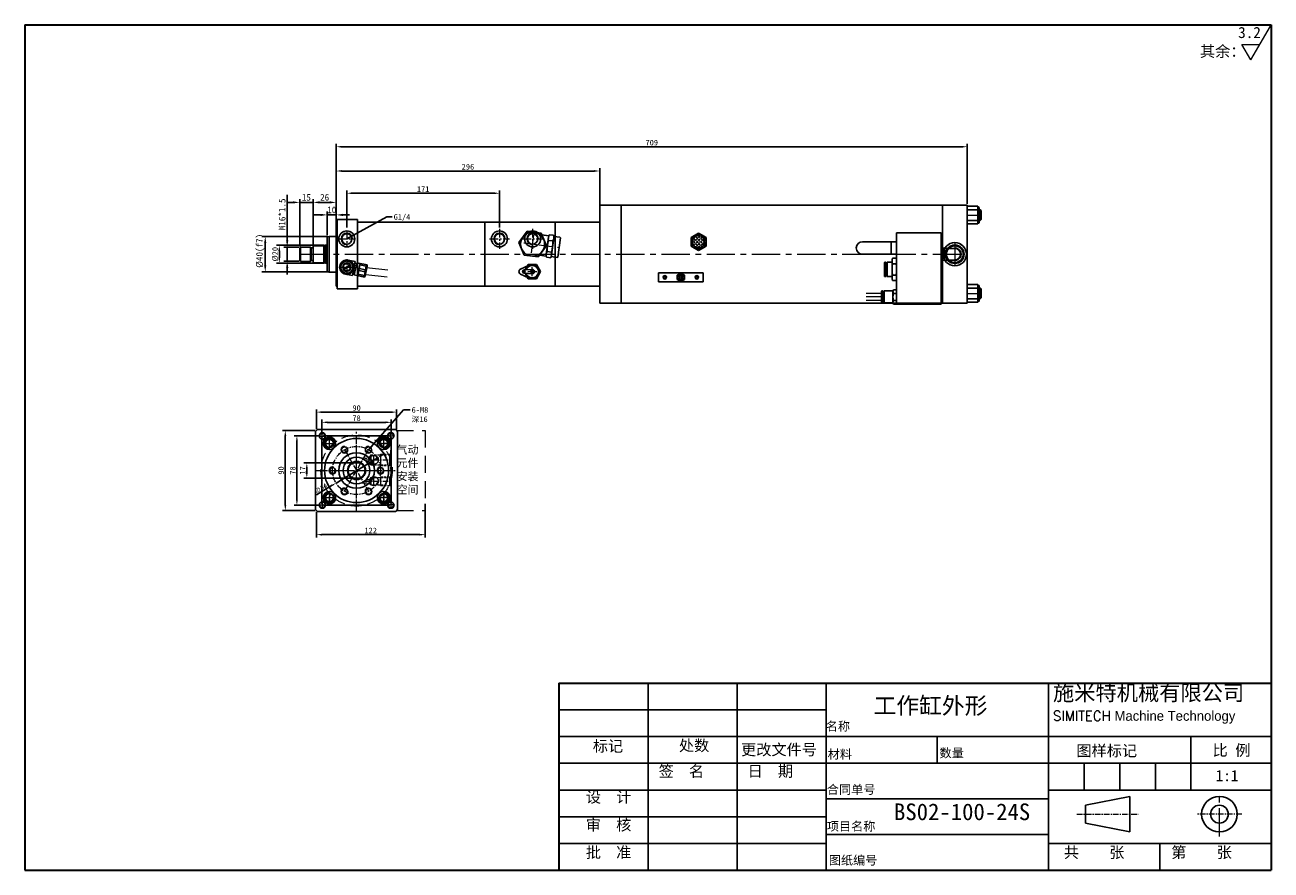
# Model space of a CAD drawing. Header units: millimetres. Extents: x -659 to 2491, y 7255 to 8205.
# Tile 4 of 4: x 1091 to 2491, y 7255 to 8205. Entities that reach past the tile are written whole.
import ezdxf

# ---------------------------------------------------------------- set-up
doc = ezdxf.new("R2010")
doc.units = ezdxf.units.MM
doc.header["$MEASUREMENT"] = 0
doc.linetypes.add('CENTER', pattern=[50.8, 31.75, -6.35, 6.35, -6.35])
doc.linetypes.add('DASHED', pattern=[19.05, 12.7, -6.35])
doc.layers.get('Defpoints').update_dxf_attribs({"lineweight": 25})
for name, color, linetype, lineweight in [('图层1', 7, 'Continuous', 25), ('图层2', 3, 'CENTER', 13), ('图层3', 2, 'Continuous', 13), ('图层4', 1, 'Continuous', 30), ('图层5', 5, 'DASHED', 13), ('图层7', 4, 'Continuous', 13)]:
    doc.layers.add(name, color=color, linetype=linetype, lineweight=lineweight)
doc.dimstyles.new('ISO-25', dxfattribs={"dimscale": 2, "dimtxt": 2.5, "dimasz": 2.5, "dimexe": 1.25, "dimexo": 0.625, "dimtad": 1, "dimtxsty": 'Standard', "dimcen": 2.5, "dimadec": 0, "dimazin": 0, "dimtfac": 1, "dimtmove": 0, "dimatfit": 3, "dimfxl": 1, "dimarcsym": 0})

# ---------------------------------------------------------------- blocks, each defined once
blk = doc.blocks.new('*D3705')
at = {"layer": 'Defpoints', "color": 0}
for p in [(2149.7, 8067.6), (2149.7, 8001.8), (1440.7, 7983.8)]:
    blk.add_point(p, dxfattribs=at)
at = {"layer": '图层3', "color": 0, "lineweight": -2}
for p, q in [((1440.7, 7985.3), (1440.7, 8070.7)), ((1446.9, 8067.6), (2143.4, 8067.6)), ((2149.7, 8003.3), (2149.7, 8070.7))]:
    blk.add_line(p, q, dxfattribs=at)
at = {"layer": '图层3', "color": 0}
for points in [[(1446.9, 8068.6), (1446.9, 8066.5), (1440.7, 8067.6)], [(2143.4, 8066.5), (2143.4, 8068.6), (2149.7, 8067.6)]]:
    blk.add_solid(points, dxfattribs=at)
at = {"layer": '图层3', "color": 0, "insert": (1795.2, 8072.2), "char_height": 6.25, "attachment_point": 5}
blk.add_mtext('709', dxfattribs=at)
blk = doc.blocks.new('*D3713')
at = {"layer": 'Defpoints', "color": 0}
for p in [(1624.1, 8015.3), (1452.6, 7975.1), (1624.1, 7975.1)]:
    blk.add_point(p, dxfattribs=at)
at = {"layer": '图层3', "color": 0, "lineweight": -2}
for p, q in [((1452.6, 7976.7), (1452.6, 8018.5)), ((1458.9, 8015.3), (1617.8, 8015.3)), ((1624.1, 7976.7), (1624.1, 8018.5))]:
    blk.add_line(p, q, dxfattribs=at)
at = {"layer": '图层3', "color": 0}
for points in [[(1458.9, 8016.4), (1458.9, 8014.3), (1452.6, 8015.3)], [(1617.8, 8014.3), (1617.8, 8016.4), (1624.1, 8015.3)]]:
    blk.add_solid(points, dxfattribs=at)
at = {"layer": '图层3', "color": 0, "insert": (1538.4, 8020), "char_height": 6.25, "attachment_point": 5}
blk.add_mtext('171', dxfattribs=at)
blk = doc.blocks.new('*D3714')
at = {"layer": 'Defpoints', "color": 0}
for p in [(1736.7, 8040.3), (1440.7, 7983.8), (1736.7, 7991.8)]:
    blk.add_point(p, dxfattribs=at)
at = {"layer": '图层3', "color": 0, "lineweight": -2}
for p, q in [((1440.7, 7985.3), (1440.7, 8043.5)), ((1446.9, 8040.3), (1730.4, 8040.3)), ((1736.7, 7993.3), (1736.7, 8043.5))]:
    blk.add_line(p, q, dxfattribs=at)
at = {"layer": '图层3', "color": 0}
for points in [[(1446.9, 8041.4), (1446.9, 8039.3), (1440.7, 8040.3)], [(1730.4, 8039.3), (1730.4, 8041.4), (1736.7, 8040.3)]]:
    blk.add_solid(points, dxfattribs=at)
at = {"layer": '图层3', "color": 0, "insert": (1588.7, 8045), "char_height": 6.25, "attachment_point": 5}
blk.add_mtext('296', dxfattribs=at)
blk = doc.blocks.new('*D3748')
at = {"layer": 'Defpoints', "color": 0}
for p in [(1432.7, 7966.8), (1361, 7926.8), (1432.7, 7926.8)]:
    blk.add_point(p, dxfattribs=at)
at = {"layer": '图层3', "color": 0, "lineweight": -2}
for p, q in [((1430.8, 7966.8), (1357.2, 7966.8)), ((1361, 7959.3), (1361, 7934.3)), ((1430.8, 7926.8), (1357.2, 7926.8))]:
    blk.add_line(p, q, dxfattribs=at)
at = {"layer": '图层3', "color": 0}
for points in [[(1362.2, 7959.3), (1359.7, 7959.3), (1361, 7966.8)], [(1359.7, 7934.3), (1362.2, 7934.3), (1361, 7926.8)]]:
    blk.add_solid(points, dxfattribs=at)
at = {"layer": '图层3', "color": 0, "insert": (1355.4, 7950.6), "char_height": 7.5, "attachment_point": 5, "rotation": 90}
blk.add_mtext('%%c40(f7)', dxfattribs=at)
blk = doc.blocks.new('*D3749')
at = {"layer": 'Defpoints', "color": 0}
for p in [(1399.7, 8005), (1399.7, 7953.8), (1414.7, 7956.3)]:
    blk.add_point(p, dxfattribs=at)
at = {"layer": '图层3', "color": 0, "lineweight": -2}
for p, q in [((1399.7, 7955.6), (1399.7, 8008.8)), ((1414.7, 7958.1), (1414.7, 8008.8)), ((1392.2, 8005), (1384.7, 8005)), ((1414.7, 8005), (1399.7, 8005)), ((1422.2, 8005), (1429.7, 8005))]:
    blk.add_line(p, q, dxfattribs=at)
at = {"layer": '图层3', "color": 0}
for points in [[(1392.2, 8003.8), (1392.2, 8006.3), (1399.7, 8005)], [(1422.2, 8006.3), (1422.2, 8003.8), (1414.7, 8005)]]:
    blk.add_solid(points, dxfattribs=at)
at = {"layer": '图层3', "color": 0, "insert": (1407.2, 8010.7), "char_height": 7.5, "attachment_point": 5}
blk.add_mtext('15', dxfattribs=at)
blk = doc.blocks.new('*D3750')
at = {"layer": 'Defpoints', "color": 0}
for p in [(1430.7, 7991), (1430.7, 7966.2), (1440.7, 7966.8)]:
    blk.add_point(p, dxfattribs=at)
at = {"layer": '图层3', "color": 0, "lineweight": -2}
for p, q in [((1430.7, 7968.1), (1430.7, 7994.7)), ((1440.7, 7968.6), (1440.7, 7994.7)), ((1423.2, 7991), (1415.7, 7991)), ((1440.7, 7991), (1430.7, 7991)), ((1448.2, 7991), (1455.7, 7991))]:
    blk.add_line(p, q, dxfattribs=at)
at = {"layer": '图层3', "color": 0}
for points in [[(1423.2, 7989.7), (1423.2, 7992.2), (1430.7, 7991)], [(1448.2, 7992.2), (1448.2, 7989.7), (1440.7, 7991)]]:
    blk.add_solid(points, dxfattribs=at)
at = {"layer": '图层3', "color": 0, "insert": (1435.7, 7996.6), "char_height": 7.5, "attachment_point": 5}
blk.add_mtext('10', dxfattribs=at)
blk = doc.blocks.new('*D3751')
at = {"layer": 'Defpoints', "color": 0}
for p in [(1385.6, 7954.8), (1400.7, 7954.8), (1400.7, 7938.8)]:
    blk.add_point(p, dxfattribs=at)
at = {"layer": '图层3', "color": 0, "lineweight": -2}
for p, q in [((1385.6, 7962.3), (1385.6, 8013.5)), ((1398.8, 7954.8), (1381.9, 7954.8)), ((1385.6, 7938.8), (1385.6, 7954.8)), ((1398.8, 7938.8), (1381.9, 7938.8)), ((1385.6, 7931.3), (1385.6, 7923.8))]:
    blk.add_line(p, q, dxfattribs=at)
at = {"layer": '图层3', "color": 0}
for points in [[(1384.4, 7962.3), (1386.9, 7962.3), (1385.6, 7954.8)], [(1386.9, 7931.3), (1384.4, 7931.3), (1385.6, 7938.8)]]:
    blk.add_solid(points, dxfattribs=at)
at = {"layer": '图层3', "color": 0, "insert": (1380, 7991.6), "char_height": 7.5, "attachment_point": 5, "rotation": 90}
blk.add_mtext('M16*1.5', dxfattribs=at)
blk = doc.blocks.new('*D3752')
at = {"layer": 'Defpoints', "color": 0}
for p in [(1440.7, 8005), (1440.7, 7966.8), (1414.7, 7956.3)]:
    blk.add_point(p, dxfattribs=at)
at = {"layer": '图层3', "color": 0, "lineweight": -2}
for p, q in [((1414.7, 7958.1), (1414.7, 8008.8)), ((1440.7, 7968.6), (1440.7, 8008.8)), ((1422.2, 8005), (1433.2, 8005))]:
    blk.add_line(p, q, dxfattribs=at)
at = {"layer": '图层3', "color": 0}
for points in [[(1422.2, 8006.3), (1422.2, 8003.8), (1414.7, 8005)], [(1433.2, 8003.8), (1433.2, 8006.3), (1440.7, 8005)]]:
    blk.add_solid(points, dxfattribs=at)
at = {"layer": '图层3', "color": 0, "insert": (1427.7, 8010.7), "char_height": 7.5, "attachment_point": 5}
blk.add_mtext('26', dxfattribs=at)
blk = doc.blocks.new('*D3753')
at = {"layer": 'Defpoints', "color": 0}
for p in [(1428.6, 7956.8), (1376.8, 7936.8), (1428.6, 7936.8)]:
    blk.add_point(p, dxfattribs=at)
at = {"layer": '图层3', "color": 0, "lineweight": -2}
for p, q in [((1427, 7956.8), (1373.7, 7956.8)), ((1376.8, 7950.5), (1376.8, 7943)), ((1427, 7936.8), (1373.7, 7936.8))]:
    blk.add_line(p, q, dxfattribs=at)
at = {"layer": '图层3', "color": 0}
for points in [[(1377.8, 7950.5), (1375.7, 7950.5), (1376.8, 7956.8)], [(1375.7, 7943), (1377.8, 7943), (1376.8, 7936.8)]]:
    blk.add_solid(points, dxfattribs=at)
at = {"layer": '图层3', "color": 0, "insert": (1372.1, 7946.8), "char_height": 6.25, "attachment_point": 5, "rotation": 90}
blk.add_mtext('%%c20', dxfattribs=at)
blk = doc.blocks.new('*D3754')
at = {"layer": 'Defpoints', "color": 0}
for p in [(1486.7, 7717.7), (1440.5, 7689.6)]:
    blk.add_point(p, dxfattribs=at)
at = {"layer": '图层3', "color": 0, "lineweight": -2}
for p, q in [((1486.7, 7717.7), (1440.5, 7689.6)), ((1490.9, 7720.3), (1495.2, 7722.9)), ((1418.4, 7676.2), (1436.2, 7687.1))]:
    blk.add_line(p, q, dxfattribs=at)
at = {"layer": '图层3', "color": 0}
for points in [[(1490.5, 7721), (1491.4, 7719.5), (1486.7, 7717.7)], [(1436.7, 7686.3), (1435.8, 7687.8), (1440.5, 7689.6)]]:
    blk.add_solid(points, dxfattribs=at)
at = {"layer": '图层3', "color": 0, "insert": (1423.2, 7683.6), "char_height": 5, "attachment_point": 5, "rotation": 31.2553}
blk.add_mtext('∅54', dxfattribs=at)
blk = doc.blocks.new('*D3755')
at = {"layer": 'Defpoints', "color": 0}
for p in [(1407.7, 7712.2), (1459.3, 7712.2), (1459.3, 7695.2)]:
    blk.add_point(p, dxfattribs=at)
at = {"layer": '图层3', "color": 0, "lineweight": -2}
for p, q in [((1457.8, 7712.2), (1404.5, 7712.2)), ((1407.7, 7701.4), (1407.7, 7705.9)), ((1457.8, 7695.2), (1404.5, 7695.2))]:
    blk.add_line(p, q, dxfattribs=at)
at = {"layer": '图层3', "color": 0}
for points in [[(1408.7, 7705.9), (1406.6, 7705.9), (1407.7, 7712.2)], [(1406.6, 7701.4), (1408.7, 7701.4), (1407.7, 7695.2)]]:
    blk.add_solid(points, dxfattribs=at)
at = {"layer": '图层3', "color": 0, "insert": (1403, 7703.7), "char_height": 6.25, "attachment_point": 5, "rotation": 90}
blk.add_mtext('17', dxfattribs=at)
blk = doc.blocks.new('*D3756')
at = {"layer": 'Defpoints', "color": 0}
for p in [(1418.6, 7658.7), (1540.5, 7667.7), (1540.5, 7631.6)]:
    blk.add_point(p, dxfattribs=at)
at = {"layer": '图层3', "color": 0, "lineweight": -2}
for p, q in [((1540.5, 7666.1), (1540.5, 7628.5)), ((1418.6, 7657.1), (1418.6, 7628.5)), ((1424.8, 7631.6), (1534.3, 7631.6))]:
    blk.add_line(p, q, dxfattribs=at)
at = {"layer": '图层3', "color": 0}
for points in [[(1424.8, 7632.6), (1424.8, 7630.5), (1418.6, 7631.6)], [(1534.3, 7630.5), (1534.3, 7632.6), (1540.5, 7631.6)]]:
    blk.add_solid(points, dxfattribs=at)
at = {"layer": '图层3', "color": 0, "insert": (1479.5, 7636.3), "char_height": 6.25, "attachment_point": 5}
blk.add_mtext('122', dxfattribs=at)
blk = doc.blocks.new('*D3757')
at = {"layer": 'Defpoints', "color": 0}
for p in [(1396.5, 7742.7), (1424.6, 7742.7), (1424.6, 7664.7)]:
    blk.add_point(p, dxfattribs=at)
at = {"layer": '图层3', "color": 0, "lineweight": -2}
for p, q in [((1423, 7742.7), (1393.4, 7742.7)), ((1396.5, 7670.9), (1396.5, 7736.4)), ((1423, 7664.7), (1393.4, 7664.7))]:
    blk.add_line(p, q, dxfattribs=at)
at = {"layer": '图层3', "color": 0}
for points in [[(1397.6, 7736.4), (1395.5, 7736.4), (1396.5, 7742.7)], [(1395.5, 7670.9), (1397.6, 7670.9), (1396.5, 7664.7)]]:
    blk.add_solid(points, dxfattribs=at)
at = {"layer": '图层3', "color": 0, "insert": (1391.9, 7703.7), "char_height": 6.25, "attachment_point": 5, "rotation": 90}
blk.add_mtext('78', dxfattribs=at)
blk = doc.blocks.new('*D3758')
at = {"layer": 'Defpoints', "color": 0}
for p in [(1502.6, 7757.8), (1424.6, 7742.7), (1502.6, 7742.7)]:
    blk.add_point(p, dxfattribs=at)
at = {"layer": '图层3', "color": 0, "lineweight": -2}
for p, q in [((1424.6, 7744.2), (1424.6, 7761)), ((1430.8, 7757.8), (1496.3, 7757.8)), ((1502.6, 7744.2), (1502.6, 7761))]:
    blk.add_line(p, q, dxfattribs=at)
at = {"layer": '图层3', "color": 0}
for points in [[(1430.8, 7758.9), (1430.8, 7756.8), (1424.6, 7757.8)], [(1496.3, 7756.8), (1496.3, 7758.9), (1502.6, 7757.8)]]:
    blk.add_solid(points, dxfattribs=at)
at = {"layer": '图层3', "color": 0, "insert": (1463.6, 7762.5), "char_height": 6.25, "attachment_point": 5}
blk.add_mtext('78', dxfattribs=at)
blk = doc.blocks.new('*D3759')
at = {"layer": 'Defpoints', "color": 0}
for p in [(1418.6, 7769.3), (1418.6, 7748.7), (1508.6, 7748.7)]:
    blk.add_point(p, dxfattribs=at)
at = {"layer": '图层3', "color": 0, "lineweight": -2}
for p, q in [((1418.6, 7750.2), (1418.6, 7772.4)), ((1508.6, 7750.2), (1508.6, 7772.4)), ((1502.3, 7769.3), (1424.8, 7769.3))]:
    blk.add_line(p, q, dxfattribs=at)
at = {"layer": '图层3', "color": 0}
for points in [[(1424.8, 7770.3), (1424.8, 7768.2), (1418.6, 7769.3)], [(1502.3, 7768.2), (1502.3, 7770.3), (1508.6, 7769.3)]]:
    blk.add_solid(points, dxfattribs=at)
at = {"layer": '图层3', "color": 0, "insert": (1463.6, 7773.9), "char_height": 6.25, "attachment_point": 5}
blk.add_mtext('90', dxfattribs=at)
blk = doc.blocks.new('*D3760')
at = {"layer": 'Defpoints', "color": 0}
for p in [(1418.6, 7748.7), (1383.5, 7658.7), (1418.6, 7658.7)]:
    blk.add_point(p, dxfattribs=at)
at = {"layer": '图层3', "color": 0, "lineweight": -2}
for p, q in [((1417, 7748.7), (1380.4, 7748.7)), ((1383.5, 7742.4), (1383.5, 7664.9)), ((1417, 7658.7), (1380.4, 7658.7))]:
    blk.add_line(p, q, dxfattribs=at)
at = {"layer": '图层3', "color": 0}
for points in [[(1384.6, 7742.4), (1382.5, 7742.4), (1383.5, 7748.7)], [(1382.5, 7664.9), (1384.6, 7664.9), (1383.5, 7658.7)]]:
    blk.add_solid(points, dxfattribs=at)
at = {"layer": '图层3', "color": 0, "insert": (1378.8, 7703.7), "char_height": 6.25, "attachment_point": 5, "rotation": 90}
blk.add_mtext('90', dxfattribs=at)

msp = doc.modelspace()

# ---------------------------------------------------------------- hatches: boundary and pattern name
at = {"layer": '图层7'}
h = msp.add_hatch(dxfattribs=at)
h.set_pattern_fill('ANGLE', color=256, scale=0.4, angle=315, style=0)
h.set_pattern_definition([(315, (2488.3495, 8009.9927), (1.975656, 1.975656), [2.032, -0.762]), (45, (2488.3495, 8009.9927), (-1.975656, 1.975656), [2.032, -0.762])])
h.paths.add_polyline_path([(1840.913, 7960.811, 1), (1854.764, 7960.811, 1)])

# ---------------------------------------------------------------- linework, layer by layer
at = {"layer": '图层1'}
for p, q in [((1736.689, 8001.773), (1736.689, 7891.773)), ((1736.689, 8001.773), (1760.689, 8001.773)), ((1760.689, 8001.773), (2149.689, 8001.773)), ((1760.689, 8001.773), (1760.689, 7891.773)), ((2121.689, 8001.773), (2121.689, 7891.773)), ((2121.689, 8001.773), (2121.689, 7891.773)), ((2149.689, 8001.773), (2149.689, 7891.773)), ((2149.689, 8000.773), (2161.689, 8000.773)), ((2149.689, 7996.773), (2161.689, 7996.773)), ((2161.689, 8000.773), (2161.689, 7980.773)), ((2162.189, 7999.773), (2162.189, 7999.773)), ((2163.189, 7998.773), (2163.189, 7982.773)), ((2163.189, 7996.773), (2164.189, 7996.773)), ((2164.189, 7996.773), (2165.189, 7995.773)), ((2164.189, 7996.773), (2164.189, 7984.773)), ((2165.189, 7995.773), (2165.189, 7985.773)), ((1440.689, 7982.773), (1440.689, 7946.773)), ((1441.689, 7985.773), (1464.689, 7985.773)), ((1441.689, 7907.773), (1441.689, 7985.773)), ((1464.689, 7985.773), (1464.689, 7907.773)), ((1464.689, 7982.773), (1607.689, 7982.773)), ((1607.689, 7982.773), (1736.689, 7982.773)), ((1607.689, 7910.773), (1607.689, 7982.773)), ((1686.689, 7910.773), (1686.689, 7982.773)), ((1736.689, 7991.773), (1736.689, 7901.773)), ((2149.689, 7984.773), (2161.689, 7984.773)), ((2149.689, 7980.773), (2161.689, 7980.773)), ((2162.189, 7981.773), (2162.189, 7981.773)), ((2163.189, 7984.773), (2164.189, 7984.773)), ((2165.189, 7985.773), (2164.189, 7984.773)), ((1430.689, 7966.237), (1432.689, 7966.773)), ((1430.689, 7966.237), (1430.689, 7946.773)), ((1432.689, 7966.773), (1432.689, 7926.773)), ((1432.689, 7966.773), (1440.689, 7966.773)), ((1655.317, 7972.542), (1645.916, 7960.108)), ((1670.787, 7970.617), (1655.317, 7972.542)), ((1676.854, 7956.258), (1670.787, 7970.617)), ((1679.48, 7967.435), (1671.723, 7968.4)), ((1684.924, 7968.053), (1679.962, 7968.671)), ((1692.069, 7965.868), (1685.088, 7966.737)), ((1847.839, 7970.626), (1839.339, 7965.718)), ((1856.339, 7965.718), (1847.839, 7970.626)), ((2070.189, 7970.773), (2070.189, 7890.773)), ((2070.189, 7970.773), (2120.189, 7970.773)), ((2120.189, 7970.773), (2120.189, 7890.773)), ((1400.689, 7954.773), (1399.689, 7953.773)), ((1399.689, 7953.773), (1399.689, 7939.773)), ((1400.689, 7954.773), (1411.689, 7954.773)), ((1400.689, 7954.773), (1400.689, 7938.773)), ((1412.396, 7954.066), (1411.689, 7954.773)), ((1411.689, 7954.773), (1411.689, 7938.773)), ((1412.689, 7953.863), (1412.689, 7939.773)), ((1413.103, 7953.773), (1414.189, 7953.773)), ((1414.689, 7937.273), (1414.689, 7956.273)), ((1426.689, 7956.273), (1414.689, 7956.273)), ((1426.689, 7956.273), (1428.555, 7956.773)), ((1426.689, 7956.273), (1426.689, 7937.273)), ((1428.555, 7956.773), (1428.555, 7936.773)), ((1428.555, 7956.773), (1430.689, 7956.773)), ((1645.916, 7960.108), (1651.983, 7945.749)), ((1667.452, 7943.824), (1676.854, 7956.258)), ((1679.074, 7965.582), (1676.721, 7946.675)), ((1677.897, 7956.129), (1677.897, 7956.127)), ((1679.074, 7965.582), (1679.073, 7965.581)), ((1684.139, 7961.751), (1679.178, 7962.368)), ((1685.028, 7964.841), (1682.675, 7945.934)), ((1683.851, 7955.388), (1683.851, 7955.386)), ((1685.028, 7964.841), (1685.027, 7964.84)), ((1689.807, 7943.646), (1692.503, 7965.31)), ((1692.069, 7965.868), (1692.503, 7965.31)), ((1839.339, 7965.718), (1839.339, 7955.903)), ((1839.339, 7955.903), (1847.839, 7950.996)), ((1847.839, 7950.996), (1856.339, 7955.903)), ((1856.339, 7955.903), (1856.339, 7965.718)), ((2031.879, 7960.773), (2070.189, 7960.773)), ((2064.189, 7960.773), (2064.189, 7946.773)), ((2120.189, 7953.273), (2124.189, 7953.773)), ((2124.189, 7953.773), (2124.189, 7939.773)), ((2124.189, 7953.273), (2135.689, 7953.273)), ((1399.689, 7939.773), (1400.689, 7938.773)), ((1400.689, 7938.773), (1411.689, 7938.773)), ((1412.396, 7939.48), (1411.689, 7938.773)), ((1413.103, 7939.773), (1414.189, 7939.773)), ((1430.689, 7946.773), (1430.689, 7927.309)), ((1440.689, 7910.773), (1440.689, 7946.773)), ((1454.173, 7940.112), (1462.019, 7938.548)), ((1458.891, 7922.857), (1462.019, 7938.548)), ((1651.983, 7945.749), (1667.452, 7943.824)), ((1676.66, 7944.778), (1668.904, 7945.743)), ((1676.721, 7946.675), (1676.721, 7946.674)), ((1681.786, 7942.844), (1676.825, 7943.462)), ((1682.571, 7949.146), (1677.609, 7949.764)), ((1689.249, 7943.211), (1682.268, 7944.08)), ((1682.675, 7945.934), (1682.675, 7945.933)), ((1689.807, 7943.646), (1689.249, 7943.211)), ((2031.879, 7946.773), (2070.189, 7946.773)), ((2065.189, 7939.3), (2065.189, 7920.246)), ((2069.689, 7942.475), (2065.689, 7942.475)), ((2070.189, 7939.3), (2070.189, 7920.246)), ((2120.189, 7940.273), (2124.189, 7939.773)), ((2121.689, 7891.773), (2121.689, 7940.085)), ((2124.189, 7940.273), (2135.689, 7940.273)), ((1426.689, 7937.273), (1414.689, 7937.273)), ((1426.689, 7937.273), (1428.555, 7936.773)), ((1428.555, 7936.773), (1430.689, 7936.773)), ((1430.689, 7927.309), (1432.689, 7926.773)), ((1432.689, 7926.773), (1440.689, 7926.773)), ((1449.023, 7930.113), (1455.974, 7934.753)), ((1449.245, 7929.78), (1456.196, 7934.42)), ((1451.045, 7924.421), (1458.891, 7922.857)), ((1459.282, 7924.818), (1461.243, 7924.427)), ((1461.048, 7923.446), (1463.785, 7937.176)), ((1461.628, 7936.586), (1463.589, 7936.195)), ((1463.785, 7937.176), (1475.357, 7934.869)), ((1465.944, 7928.499), (1465.086, 7924.193)), ((1465.279, 7922.603), (1465.086, 7924.193)), ((1465.086, 7924.193), (1472.372, 7922.74)), ((1466.287, 7929.106), (1465.944, 7928.499)), ((1465.944, 7928.5), (1473.231, 7927.047)), ((1466.453, 7929.94), (1466.287, 7929.106)), ((1467.228, 7934.938), (1466.369, 7930.631)), ((1466.453, 7929.94), (1466.369, 7930.631)), ((1466.369, 7930.631), (1473.656, 7929.178)), ((1468.016, 7936.332), (1467.228, 7934.938)), ((1467.228, 7934.938), (1474.515, 7933.485)), ((1473.231, 7927.047), (1472.372, 7922.74)), ((1473.314, 7928.572), (1473.147, 7927.738)), ((1473.147, 7927.738), (1473.231, 7927.047)), ((1473.314, 7928.572), (1473.656, 7929.178)), ((1475.55, 7933.279), (1473.408, 7922.533)), ((1474.515, 7933.485), (1473.656, 7929.178)), ((1474.322, 7935.075), (1474.515, 7933.485)), ((1475.357, 7934.869), (1475.55, 7933.279)), ((1647.684, 7929.986), (1657.601, 7934.531)), ((1647.684, 7924.531), (1657.601, 7919.986)), ((1651.794, 7929.053), (1660.74, 7929.751)), ((1651.794, 7925.464), (1660.74, 7924.766)), ((1656.315, 7935.258), (1655.282, 7933.468)), ((1665.553, 7935.258), (1656.315, 7935.258)), ((1670.172, 7927.258), (1665.553, 7935.258)), ((1665.553, 7919.258), (1670.172, 7927.258)), ((1852.839, 7925.811), (1802.839, 7925.811)), ((1802.839, 7925.811), (1802.839, 7915.811)), ((1852.839, 7925.811), (1852.839, 7915.811)), ((2056.989, 7937.923), (2056.689, 7937.623)), ((2056.689, 7937.623), (2056.689, 7921.923)), ((2056.989, 7937.923), (2057.889, 7937.923)), ((2056.989, 7937.923), (2056.989, 7921.623)), ((2057.889, 7937.923), (2058.189, 7937.623)), ((2057.889, 7937.923), (2057.889, 7921.623)), ((2058.189, 7937.623), (2058.189, 7921.923)), ((2058.189, 7936.773), (2059.189, 7936.773)), ((2059.489, 7937.923), (2059.189, 7937.623)), ((2059.189, 7937.623), (2059.189, 7921.923)), ((2059.489, 7937.923), (2065.189, 7937.923)), ((2059.489, 7937.923), (2059.489, 7921.623)), ((2069.689, 7936.124), (2065.689, 7936.124)), ((1461.048, 7923.446), (1472.62, 7921.139)), ((1464.689, 7910.773), (1607.689, 7910.773)), ((1471.585, 7921.345), (1472.372, 7922.74)), ((1472.62, 7921.139), (1473.408, 7922.533)), ((1607.689, 7910.773), (1736.689, 7910.773)), ((1655.282, 7921.049), (1656.315, 7919.258)), ((1656.315, 7919.258), (1665.553, 7919.258)), ((1852.839, 7915.811), (1802.839, 7915.811)), ((2056.989, 7921.623), (2056.689, 7921.923)), ((2056.989, 7921.623), (2057.889, 7921.623)), ((2058.189, 7921.923), (2057.889, 7921.623)), ((2058.189, 7922.773), (2059.189, 7922.773)), ((2059.189, 7921.923), (2059.489, 7921.623)), ((2059.489, 7921.623), (2065.189, 7921.623)), ((2069.689, 7923.422), (2065.689, 7923.422)), ((2069.689, 7917.071), (2065.689, 7917.071)), ((2149.689, 7912.773), (2161.689, 7912.773)), ((2161.689, 7892.773), (2161.689, 7912.773)), ((2162.189, 7911.773), (2162.189, 7911.773)), ((2163.189, 7894.773), (2163.189, 7910.773)), ((1441.689, 7907.773), (1464.689, 7907.773)), ((2053.852, 7905.573), (2053.452, 7905.173)), ((2053.452, 7905.173), (2053.452, 7892.373)), ((2053.852, 7905.573), (2054.552, 7905.573)), ((2053.852, 7905.573), (2053.852, 7891.973)), ((2054.552, 7905.573), (2054.952, 7905.173)), ((2054.552, 7905.573), (2054.552, 7891.973)), ((2054.952, 7905.173), (2054.952, 7892.373)), ((2054.952, 7904.273), (2055.952, 7904.273)), ((2056.352, 7905.573), (2055.952, 7905.173)), ((2055.952, 7905.173), (2055.952, 7892.373)), ((2056.352, 7905.573), (2056.352, 7891.973)), ((2056.352, 7905.573), (2066.252, 7905.573)), ((2066.189, 7904.854), (2066.189, 7892.691)), ((2069.689, 7906.856), (2066.689, 7906.856)), ((2069.689, 7902.814), (2066.689, 7902.814)), ((2149.689, 7908.773), (2161.689, 7908.773)), ((2149.689, 7896.773), (2161.689, 7896.773)), ((2163.189, 7908.773), (2164.189, 7908.773)), ((2163.189, 7896.773), (2164.189, 7896.773)), ((2164.189, 7896.773), (2164.189, 7908.773)), ((2165.189, 7907.773), (2164.189, 7908.773)), ((2164.189, 7896.773), (2165.189, 7897.773)), ((2165.189, 7897.773), (2165.189, 7907.773)), ((1736.689, 7891.773), (1760.689, 7891.773)), ((1760.689, 7891.773), (2121.689, 7891.773)), ((2053.852, 7891.973), (2053.452, 7892.373)), ((2053.852, 7891.973), (2054.552, 7891.973)), ((2054.952, 7892.373), (2054.552, 7891.973)), ((2054.952, 7893.273), (2055.952, 7893.273)), ((2056.352, 7891.973), (2055.952, 7892.373)), ((2056.352, 7891.973), (2066.252, 7891.973)), ((2069.689, 7894.731), (2066.689, 7894.731)), ((2069.689, 7890.69), (2066.689, 7890.69)), ((2070.189, 7890.773), (2120.189, 7890.773)), ((2149.689, 7891.773), (2121.689, 7891.773)), ((2149.689, 7892.773), (2161.689, 7892.773)), ((2162.189, 7893.773), (2162.189, 7893.773)), ((1426.574, 7742.658), (1424.574, 7740.658)), ((1426.574, 7742.658), (1500.574, 7742.658)), ((1500.574, 7742.658), (1502.574, 7740.658)), ((1424.574, 7666.658), (1424.574, 7740.658)), ((1502.574, 7666.658), (1502.574, 7740.658)), ((1467.817, 7712.158), (1459.332, 7712.158)), ((1467.817, 7695.158), (1459.332, 7695.158)), ((1424.574, 7666.658), (1426.574, 7664.658)), ((1426.574, 7664.658), (1500.574, 7664.658)), ((1502.574, 7666.658), (1500.574, 7664.658)), ((1790.979, 7464.529), (1790.979, 7254.529)), ((1890.979, 7464.529), (1890.979, 7254.529)), ((1990.979, 7464.529), (1990.979, 7254.529)), ((2240.979, 7464.529), (2240.979, 7254.529)), ((1690.979, 7434.529), (1990.979, 7434.529)), ((1690.979, 7404.529), (2490.979, 7404.529)), ((2115.979, 7404.529), (2115.979, 7374.529)), ((2400.979, 7404.529), (2400.979, 7344.529)), ((1690.979, 7374.529), (2490.979, 7374.529)), ((2280.979, 7374.529), (2280.979, 7344.529)), ((2320.979, 7374.529), (2320.979, 7344.529)), ((2360.979, 7374.529), (2360.979, 7344.529)), ((1690.979, 7344.529), (1990.979, 7344.529)), ((2240.979, 7344.529), (2490.979, 7344.529)), ((2282.326, 7327.409), (2332.326, 7337.409)), ((2332.326, 7337.409), (2332.326, 7297.409)), ((1990.979, 7334.529), (2240.979, 7334.529)), ((2282.326, 7327.409), (2282.326, 7307.409)), ((1690.979, 7314.529), (1990.979, 7314.529)), ((1990.979, 7294.529), (2240.979, 7294.529)), ((2282.326, 7307.409), (2332.326, 7297.409)), ((1690.979, 7284.529), (1990.979, 7284.529)), ((2240.979, 7284.529), (2490.979, 7284.529)), ((2365.979, 7284.529), (2365.979, 7254.529))]:
    msp.add_line(p, q, dxfattribs=at)
at = {"layer": '图层1', "ltscale": 0.2}
for p, q in [((1440.689, 7982.773), (1441.689, 7982.773)), ((1440.689, 7910.773), (1441.689, 7910.773))]:
    msp.add_line(p, q, dxfattribs=at)
at = {"layer": '图层1', "ltscale": 2}
for p, q in [((1419.574, 7749.658), (1417.574, 7747.658)), ((1417.574, 7747.658), (1417.574, 7659.658)), ((1419.574, 7749.658), (1507.574, 7749.658)), ((1509.574, 7747.658), (1507.574, 7749.658)), ((1509.574, 7747.658), (1509.574, 7659.658)), ((1419.574, 7657.658), (1417.574, 7659.658)), ((1509.574, 7659.658), (1507.574, 7657.658)), ((1419.574, 7657.658), (1507.574, 7657.658))]:
    msp.add_line(p, q, dxfattribs=at)
at = {"layer": '图层1'}
for points in [[(1460.455, 7930.702), (1457.887, 7938.279), (1450.041, 7939.843), (1444.764, 7933.83), (1447.332, 7926.254), (1455.177, 7924.69)], [(1823.839, 7918.502), (1827.839, 7916.192), (1831.839, 7918.502), (1831.839, 7923.12), (1827.839, 7925.43), (1823.839, 7923.12)]]:
    msp.add_lwpolyline(points, close=True, dxfattribs=at)
for centre, radius in [((1452.609, 7963.983), 9), ((1452.609, 7963.983), 5.8), ((1624.098, 7963.983), 9), ((1624.098, 7963.983), 5.8), ((1661.385, 7958.183), 13.5), ((1661.385, 7963.983), 9), ((1661.385, 7963.983), 5.8), ((1847.839, 7960.811), 8.5), ((1847.839, 7960.811), 6.925), ((2135.689, 7946.773), 13), ((2135.689, 7946.773), 10.412), ((2135.689, 7946.773), 9.4), ((2135.689, 7946.773), 9.4), ((1452.609, 7932.266), 8), ((1452.609, 7932.266), 6.928), ((1452.609, 7932.266), 4.578), ((1452.609, 7932.266), 4.25), ((1452.609, 7932.266), 4.183), ((1651.934, 7927.258), 1), ((1660.934, 7927.258), 1.5), ((1827.839, 7920.811), 4), ((1809.839, 7920.811), 2), ((1827.839, 7920.811), 2.5), ((1845.839, 7920.811), 2), ((1425.074, 7742.158), 3.25), ((1502.074, 7742.158), 3.25), ((1433.074, 7734.158), 7), ((1463.574, 7703.658), 36), ((1463.574, 7703.658), 36), ((1433.074, 7734.158), 4.8), ((1433.074, 7734.158), 4.5), ((1450.074, 7727.041), 3.3), ((1477.074, 7727.041), 3.3), ((1494.074, 7734.158), 7), ((1494.074, 7734.158), 4.8), ((1494.074, 7734.158), 4.5), ((1463.574, 7703.658), 20), ((1463.574, 7703.658), 15), ((1436.574, 7703.658), 3.3), ((1463.574, 7703.658), 10.2), ((1463.574, 7703.658), 10), ((1463.574, 7703.658), 9.5), ((1490.574, 7703.658), 3.3), ((1433.074, 7673.158), 7), ((1433.074, 7673.158), 4.8), ((1433.074, 7673.158), 4.5), ((1450.074, 7680.275), 3.3), ((1477.074, 7680.275), 3.3), ((1494.074, 7673.158), 7), ((1494.074, 7673.158), 4.8), ((1494.074, 7673.158), 4.5), ((1425.074, 7665.158), 3.25), ((1502.074, 7665.158), 3.25), ((2432.955, 7317.409), 20), ((2432.955, 7317.409), 10)]:
    msp.add_circle(centre, radius, dxfattribs=at)
for centre, radius, start, end in [((2162.189, 8000.273), 0.5, 180, 270), ((2162.189, 7998.773), 1, 0, 90), ((2162.189, 7981.273), 0.5, 90, 180), ((2162.189, 7982.773), 1, 270, 0), ((1689.328, 7964.305), 10.333, 155.009744, 190.802847), ((1674.773, 7966.116), 10.333, 335.009744, 10.802847), ((1413.103, 7954.773), 1, 225, 270), ((1414.189, 7954.273), 0.5, 270, 0), ((1718.17, 7951.116), 40.583, 163.90312, 181.90947), ((1643.578, 7960.399), 40.583, 343.90312, 1.90947), ((2031.879, 7953.773), 7, 90, 270), ((2135.689, 7946.773), 7, 248.213211, 111.786789), ((2135.689, 7946.773), 6.5, 270, 90), ((1413.103, 7938.773), 1, 90, 135), ((1414.189, 7939.273), 0.5, 0, 90), ((1452.609, 7932.266), 8, 78.724852, 258.724852), ((1686.975, 7945.398), 10.333, 155.009744, 190.802847), ((1672.42, 7947.21), 10.333, 335.009744, 10.802847), ((2075.522, 7939.299), 10.333, 162.103449, 197.896551), ((2059.855, 7939.299), 10.333, 342.103449, 17.896551), ((1648.934, 7927.258), 3, 114.624318, 245.375682), ((1651.934, 7927.258), 1.8, 94.460844, 265.539156), ((1660.934, 7927.258), 8, 193.749113, 166.250887), ((1660.934, 7927.258), 7, 196.463989, 163.536011), ((1660.934, 7927.258), 2.5, 265.539156, 94.460844), ((2105.772, 7929.773), 40.583, 170.996825, 189.003175), ((2029.605, 7929.773), 40.583, 350.996825, 9.003175), ((2075.522, 7920.247), 10.333, 162.103449, 197.896551), ((2059.855, 7920.247), 10.333, 342.103449, 17.896551), ((2162.189, 7912.273), 0.5, 180, 270), ((2162.189, 7910.773), 1, 0, 90), ((2070.522, 7904.835), 4.333, 152.201937, 207.798063), ((2082.772, 7898.773), 16.583, 165.894646, 194.105354), ((2065.856, 7904.835), 4.333, 332.201937, 27.798063), ((2053.605, 7898.773), 16.583, 345.894646, 14.105354), ((2070.522, 7892.711), 4.333, 152.201937, 207.798063), ((2065.856, 7892.711), 4.333, 332.201937, 27.798063), ((2162.189, 7893.273), 0.5, 90, 180), ((2162.189, 7894.773), 1, 270, 0)]:
    msp.add_arc(centre, radius, start, end, dxfattribs=at)
at = {"layer": '图层2', "ltscale": 0.5}
for p, q in [((2149.689, 7990.773), (2165.189, 7990.773)), ((2149.689, 7902.773), (2165.189, 7902.773))]:
    msp.add_line(p, q, dxfattribs=at)
at = {"layer": '图层2', "ltscale": 0.3}
for p, q in [((1452.609, 7972.983), (1452.609, 7954.983)), ((1624.098, 7975.13), (1624.098, 7952.835)), ((1661.385, 7975.13), (1661.385, 7952.835)), ((1443.609, 7963.983), (1461.609, 7963.983)), ((1612.951, 7963.983), (1635.245, 7963.983)), ((1650.237, 7963.983), (1672.532, 7963.983)), ((1463.574, 7657.658), (1463.574, 7749.658)), ((1417.574, 7703.658), (1509.574, 7703.658))]:
    msp.add_line(p, q, dxfattribs=at)
at = {"layer": '图层2'}
for p, q in [((1660.15, 7948.259), (1662.62, 7968.106)), ((1651.461, 7959.418), (1691.155, 7954.478)), ((2135.689, 7959.773), (2135.689, 7933.773)), ((2135.689, 7959.773), (2135.689, 7933.773)), ((1399.689, 7946.773), (2149.689, 7946.773)), ((1443.699, 7932.266), (1461.52, 7932.266)), ((1655.934, 7927.258), (1665.934, 7927.258)), ((1660.934, 7922.258), (1660.934, 7932.258)), ((1812.339, 7920.811), (1807.339, 7920.811)), ((1809.839, 7923.311), (1809.839, 7918.311)), ((1830.339, 7920.811), (1825.339, 7920.811)), ((1827.839, 7923.311), (1827.839, 7918.311)), ((1848.339, 7920.811), (1843.339, 7920.811)), ((1845.839, 7923.311), (1845.839, 7918.311)), ((1483.074, 7710.658), (1483.074, 7720.658)), ((1483.074, 7686.658), (1483.074, 7696.658)), ((2432.955, 7292.409), (2432.955, 7342.409))]:
    msp.add_line(p, q, dxfattribs=at)
at = {"layer": '图层2', "ltscale": 0.2}
for p, q in [((1452.609, 7941.177), (1452.609, 7923.356)), ((1421.074, 7742.158), (1429.074, 7742.158)), ((1425.074, 7738.158), (1425.074, 7746.158)), ((1463.574, 7664.658), (1463.574, 7742.658)), ((1506.074, 7742.158), (1498.074, 7742.158)), ((1502.074, 7738.158), (1502.074, 7746.158)), ((1426.074, 7734.158), (1440.074, 7734.158)), ((1427.074, 7734.158), (1439.074, 7734.158)), ((1433.074, 7727.158), (1433.074, 7741.158)), ((1433.074, 7728.158), (1433.074, 7740.158)), ((1487.074, 7734.158), (1501.074, 7734.158)), ((1500.074, 7734.158), (1488.074, 7734.158)), ((1494.074, 7727.158), (1494.074, 7741.158)), ((1494.074, 7728.158), (1494.074, 7740.158)), ((1450.074, 7727.041), (1477.074, 7680.275)), ((1450.074, 7680.275), (1477.074, 7727.041)), ((1472.574, 7715.658), (1502.574, 7715.658)), ((1424.574, 7703.658), (1502.574, 7703.658)), ((1472.574, 7691.658), (1502.574, 7691.658)), ((1426.074, 7673.158), (1440.074, 7673.158)), ((1427.074, 7673.158), (1439.074, 7673.158)), ((1433.074, 7666.158), (1433.074, 7680.158)), ((1433.074, 7679.158), (1433.074, 7667.158)), ((1487.074, 7673.158), (1501.074, 7673.158)), ((1500.074, 7673.158), (1488.074, 7673.158)), ((1494.074, 7666.158), (1494.074, 7680.158)), ((1494.074, 7679.158), (1494.074, 7667.158)), ((1421.074, 7665.158), (1429.074, 7665.158)), ((1425.074, 7669.158), (1425.074, 7661.158)), ((1506.074, 7665.158), (1498.074, 7665.158)), ((1502.074, 7669.158), (1502.074, 7661.158)), ((2272.7, 7317.409), (2341.843, 7317.409)), ((2457.955, 7317.409), (2407.955, 7317.409))]:
    msp.add_line(p, q, dxfattribs=at)
msp.add_circle((1463.574, 7703.658), 27, dxfattribs=at)
at = {"layer": '图层3'}
for p, q in [((2468.38, 8165.143), (2490.33, 8203.161)), ((2458.277, 8182.643), (2478.484, 8182.643)), ((2468.38, 8165.143), (2458.277, 8182.643))]:
    msp.add_line(p, q, dxfattribs=at)
at = {"layer": '图层4'}
for p, q in [((1090.979, 8204.529), (2490.979, 8204.529)), ((1090.979, 8204.529), (1090.979, 7254.529)), ((2490.979, 8204.529), (2490.979, 7254.529)), ((1690.979, 7464.529), (2490.979, 7464.529)), ((1690.979, 7464.529), (1690.979, 7254.529)), ((1090.979, 7254.529), (2490.979, 7254.529)), ((1540.979, 7254.529), (2490.979, 7254.529))]:
    msp.add_line(p, q, dxfattribs=at)
at = {"layer": '图层5', "ltscale": 1.5}
for p, q in [((1508.574, 7748.658), (1540.511, 7748.658)), ((1540.511, 7748.658), (1540.511, 7658.658)), ((1508.574, 7658.658), (1540.511, 7658.658))]:
    msp.add_line(p, q, dxfattribs=at)
at = {"layer": '图层5', "ltscale": 0.2}
for p, q in [((1468.96, 7717.658), (1477.438, 7717.658)), ((1479.574, 7721.358), (1497.574, 7721.358)), ((1490.574, 7722.158), (1501.374, 7722.158)), ((1501.574, 7726.658), (1502.574, 7726.658)), ((1474.755, 7713.658), (1477.438, 7713.658)), ((1479.574, 7709.958), (1497.574, 7709.958)), ((1490.574, 7709.158), (1501.374, 7709.158)), ((1501.574, 7704.658), (1502.574, 7704.658)), ((1468.96, 7689.658), (1478.275, 7689.658)), ((1474.755, 7693.658), (1478.275, 7693.658)), ((1479.574, 7695.908), (1497.574, 7695.908)), ((1479.574, 7687.408), (1497.574, 7687.408)), ((1490.574, 7696.558), (1501.224, 7696.558)), ((1490.574, 7686.758), (1501.224, 7686.758))]:
    msp.add_line(p, q, dxfattribs=at)
at = {"layer": '图层5'}
for p, q in [((1479.574, 7721.358), (1477.438, 7717.658)), ((1477.438, 7717.658), (1477.438, 7713.658)), ((1479.574, 7721.358), (1479.574, 7709.958)), ((1490.574, 7722.158), (1490.574, 7709.158)), ((1500.574, 7721.358), (1501.574, 7722.358)), ((1500.574, 7721.358), (1500.574, 7709.958)), ((1501.574, 7726.658), (1501.574, 7704.658)), ((1479.574, 7709.958), (1477.438, 7713.658)), ((1500.574, 7709.958), (1501.574, 7708.958)), ((1479.574, 7695.908), (1478.275, 7693.658)), ((1478.275, 7693.658), (1478.275, 7689.658)), ((1479.574, 7687.408), (1478.275, 7689.658)), ((1479.574, 7695.908), (1479.574, 7687.408)), ((1490.574, 7696.558), (1490.574, 7686.758)), ((1500.574, 7695.908), (1501.574, 7696.908)), ((1500.574, 7695.908), (1500.574, 7687.408)), ((1500.574, 7687.408), (1501.574, 7686.408)), ((1501.574, 7699.158), (1502.574, 7699.158)), ((1501.574, 7699.158), (1501.574, 7684.158)), ((1501.574, 7684.158), (1502.574, 7684.158))]:
    msp.add_line(p, q, dxfattribs=at)
for centre, radius in [((1463.574, 7703.658), 40), ((1483.074, 7715.658), 5), ((1483.074, 7691.658), 5)]:
    msp.add_circle(centre, radius, dxfattribs=at)
at = {"layer": '图层7'}
for p, q in [((2165.189, 7995.773), (2163.189, 7995.773)), ((2165.189, 7985.773), (2163.189, 7985.773)), ((2120.251, 7952.777), (2124.189, 7953.269)), ((2120.189, 7940.777), (2124.189, 7940.277)), ((1474.903, 7931.884), (1498.824, 7929.333)), ((1474.055, 7923.929), (1497.976, 7921.378)), ((2053.452, 7902.773), (2035.91, 7902.773)), ((2053.452, 7898.773), (2035.91, 7898.773)), ((2165.189, 7907.773), (2163.189, 7907.773)), ((2165.189, 7897.773), (2163.189, 7897.773)), ((2053.452, 7894.773), (2035.91, 7894.773))]:
    msp.add_line(p, q, dxfattribs=at)
for centre, radius, start, end in [((1452.609, 7963.983), 6.5, 0, 270), ((1624.098, 7963.983), 6.5, 0, 270), ((1661.385, 7963.983), 6.5, 0, 270), ((2135.689, 7946.773), 10.4, 90, 0), ((1452.609, 7932.266), 4.9, 0, 270), ((1827.839, 7920.811), 2.1, 180, 90), ((1425.074, 7742.158), 4, 270, 180), ((1502.074, 7742.158), 4, 0, 270), ((1433.074, 7734.158), 6, 0, 270), ((1450.074, 7727.041), 4, 90, 0), ((1477.074, 7727.041), 4, 90, 0), ((1494.074, 7734.158), 6, 270, 180), ((1436.574, 7703.658), 4, 90, 0), ((1490.574, 7703.658), 4, 90, 0), ((1433.074, 7673.158), 6, 90, 0), ((1450.074, 7680.275), 4, 90, 0), ((1477.074, 7680.275), 4, 90, 0), ((1494.074, 7673.158), 6, 180, 90), ((1425.074, 7665.158), 4, 180, 90), ((1502.074, 7665.158), 4, 90, 0)]:
    msp.add_arc(centre, radius, start, end, dxfattribs=at)

# ---------------------------------------------------------------- texts
at = {"layer": '图层3'}
msp.add_text('3.2', height=12.5, dxfattribs=at).set_placement((2453.998, 8189.786))
at = {"layer": '图层3', "attachment_point": 1}
for s, insert, char_height, width in [('{\\f宋体|b0|i0|c134|p54;其余：}', (2411.069, 8181.105), 12.5, 1.243449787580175e-13), ('{\\fSimSun|b0|i0|c134|p54;\\H1.2x;气动元件安装空间\\Ftxt.shx|c0;}', (1508.574, 7731.573), 7.5, 31.93624), ('{\\fLiSu|b0|i0|c134|p49;施米特机械有限公司\\P\\Ftxt.shx|c0;\\H0.6286x;SIMITECH\\fLiSu|b0|i0|c134|p49; Machine Technology}', (2245.945, 7462.548), 17.5, 259.9168), ('{\\f宋体|b0|i0|c134|p54;BS02-100-24S}', (2067.334, 7329.409), 18.75, 136.63704)]:
    msp.add_mtext(s, dxfattribs=dict(at, insert=insert, char_height=char_height, width=width))
for s, insert, char_height in [('G1/4', (1505.267, 7991.838), 6.25), ('6-M8\\P{\\fSimSun|b0|i0|c134|p54;深16}', (1525.423, 7774.886), 6.25), ('{\\f隶书|b0|i0|c134|p49;\\C2;工作缸外形}', (2044.38, 7448.69), 18.75), ('{\\f宋体|b0|i0|c134|p54;名称}', (1990.708, 7421.23), 10), ('{\\f宋体|b0|i0|c134|p54;标记}', (1728.956, 7400.193), 12.5), ('{\\f宋体|b0|i0|c134|p54;处数}', (1825.712, 7400.838), 12.5), ('{\\f宋体|b0|i0|c134|p54;更改文件号}', (1895.559, 7396.168), 12.5), ('{\\fSimSun|b0|i0|c134|p54;数量}', (2118.524, 7391.178), 10), ('{\\f宋体|b0|i0|c134|p54;图样标记}', (2272.278, 7394.979), 12.5), ('{\\f宋体|b0|i0|c134|p54;比 例}', (2425.251, 7395.553), 12.5), ('{\\f宋体|b0|i0|c134|p54;材料}', (1992.82, 7389.772), 10), ('{\\f宋体|b0|i0|c134|p54;签  名}', (1802.885, 7371.84), 12.5), ('{\\f宋体|b0|i0|c134|p54;日  期}', (1902.885, 7371.98), 12.5), ('{\\f宋体|b0|i0|c134|p54;1:1}', (2428.752, 7366.949), 12.5), ('{\\fSimSun|b0|i0|c134|p54;合同单号}', (1991.908, 7350.155), 10), ('{\\f宋体|b0|i0|c134|p54;设  计}', (1721.133, 7342.892), 12.5), ('{\\f宋体|b0|i0|c134|p54;审  核}', (1721.133, 7311.571), 12.5), ('{\\fSimSun|b0|i0|c134|p54;项目名称}', (1991.908, 7308.768), 10), ('{\\fSimSun|b0|i0|c134|p54;批  准}', (1721.133, 7280.715), 12.5), ('{\\f宋体|b0|i0|c134|p54;共    张}', (2258.105, 7280.723), 12.5), ('{\\f宋体|b0|i0|c134|p54;第    张}', (2378.796, 7280.723), 12.5), ('{\\fSimSun|b0|i0|c134|p54;图纸编号}', (1994.116, 7270.605), 10)]:
    msp.add_mtext(s, dxfattribs=dict(at, insert=insert, char_height=char_height))

# ---------------------------------------------------------------- dimensions: what is measured, and where the dimension line sits
at = {"layer": '图层3'}
for base, p1, p2, override, picture, middle in [((2149.689, 8067.56), (1440.689, 7983.773), (2149.689, 8001.773), {"dimscale": 2.5}, '*D3705', (1795.189, 8072.247)), ((1736.689, 8040.334), (1440.689, 7983.773), (1736.689, 7991.773), {"dimscale": 2.5}, '*D3714', (1588.689, 8045.021)), ((1624.098, 8015.33), (1452.609, 7975.13), (1624.098, 7975.13), {"dimscale": 2.5, "dimdec": 0}, '*D3713', (1538.354, 8020.018)), ((1399.689, 8005.046), (1414.689, 7956.273), (1399.689, 7953.773), {"dimscale": 3}, '*D3749', (1407.189, 8010.671)), ((1440.689, 8005.046), (1414.689, 7956.273), (1440.689, 7966.773), {"dimscale": 3}, '*D3752', (1427.689, 8010.671)), ((1418.574, 7769.261), (1508.574, 7748.658), (1418.574, 7748.658), {"dimscale": 2.5}, '*D3759', (1463.574, 7773.949)), ((1502.574, 7757.844), (1424.574, 7742.658), (1502.574, 7742.658), {"dimscale": 2.5}, '*D3758', (1463.574, 7762.532)), ((1540.511, 7631.591), (1418.574, 7658.658), (1540.511, 7667.658), {"dimscale": 2.5, "dimdec": 0}, '*D3756', (1479.542, 7636.279))]:
    dim = msp.add_linear_dim(base=base, p1=p1, p2=p2, dimstyle='ISO-25', override=override, dxfattribs=at)
    dim.commit()
    dim.dimension.update_dxf_attribs({"geometry": picture, "text_midpoint": middle})
for base, p1, p2, override, picture, middle in [((1385.629, 7954.773), (1400.689, 7938.773), (1400.689, 7954.773), {"dimscale": 3, "dimpost": 'M<>*1.5'}, '*D3751', (1380.004, 7991.648)), ((1376.791, 7936.773), (1428.555, 7956.773), (1428.555, 7936.773), {"dimscale": 2.5, "dimpost": '%%c<>'}, '*D3753', (1372.104, 7946.773)), ((1383.524, 7658.658), (1418.574, 7748.658), (1418.574, 7658.658), {"dimscale": 2.5}, '*D3760', (1378.837, 7703.658)), ((1396.542, 7742.658), (1424.574, 7664.658), (1424.574, 7742.658), {"dimscale": 2.5}, '*D3757', (1391.854, 7703.658)), ((1407.674, 7712.158), (1459.332, 7695.158), (1459.332, 7712.158), {"dimscale": 2.5}, '*D3755', (1402.986, 7703.658))]:
    dim = msp.add_linear_dim(base=base, p1=p1, p2=p2, angle=90, dimstyle='ISO-25', override=override, dxfattribs=at)
    dim.commit()
    dim.dimension.update_dxf_attribs({"geometry": picture, "text_midpoint": middle})
dim = msp.add_linear_dim(base=(1430.689, 7990.999), p1=(1440.689, 7966.773), p2=(1430.689, 7966.237), dimstyle='ISO-25', override={"dimscale": 3}, dxfattribs=at)
dim.commit()
dim.dimension.update_dxf_attribs({"geometry": '*D3750', "text_midpoint": (1435.689, 7990.999), "dimtype": 160})
dim = msp.add_linear_dim(base=(1360.988, 7926.773), p1=(1432.689, 7966.773), p2=(1432.689, 7926.773), angle=90, dimstyle='ISO-25', override={"dimscale": 3, "dimpost": '%%c<>(f7)'}, dxfattribs=at)
dim.commit()
dim.dimension.update_dxf_attribs({"geometry": '*D3748', "text_midpoint": (1360.988, 7950.566), "dimtype": 160})
dim = msp.add_diameter_dim_2p(p1=(1486.656, 7717.667), p2=(1440.493, 7689.649), dimstyle='ISO-25', dxfattribs=at)
dim.commit()
dim.dimension.update_dxf_attribs({"geometry": '*D3754', "text_midpoint": (1423.231, 7683.558)})

# ---------------------------------------------------------------- leaders
at = {"layer": '图层3', "annotation_type": 0, "has_hookline": 1, "hookline_direction": 0}
for points, text_width in [([(1452.609, 7963.983), (1497.454, 7988.713), (1503.704, 7988.713)], 20.833), ([(1477.074, 7727.041), (1516.199, 7771.761), (1523.861, 7771.761)], 22.917)]:
    msp.add_leader(points, dimstyle='ISO-25', override={"dimscale": 2.5, "dimgap": 0.625, "dimtad": 0}, dxfattribs=dict(at, text_width=text_width))

doc.saveas('drawing.dxf')
